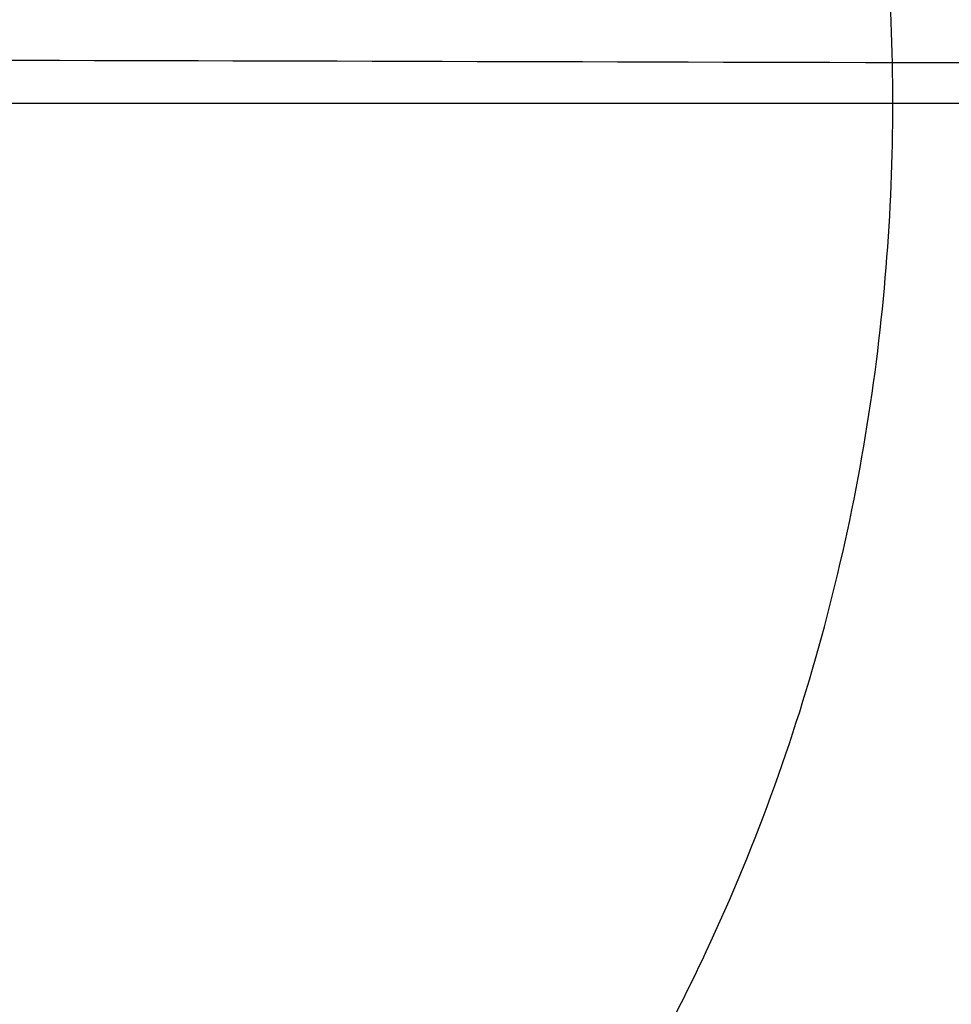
# Model space of a CAD drawing. Header units: millimetres. Extents: x 38.6 to 99.8, y -127.8 to -66.6.
# Tile 231 of 256: x 43.5038 to 43.5293, y -97.2041 to -97.1771. Entities that reach past the tile are written whole.
import ezdxf

# ---------------------------------------------------------------- set-up
doc = ezdxf.new("R2010")
doc.units = ezdxf.units.MM
doc.header["$MEASUREMENT"] = 0
doc.layers.add('Malia Hocker', color=7, linetype='Continuous', true_color=0x000000)

msp = doc.modelspace()

# ---------------------------------------------------------------- linework, layer by layer
at = {"layer": 'Malia Hocker'}
msp.add_rational_spline([(43.438533, -97.179413, 4.903354), (43.438533, -97.129413, 4.903354), (43.483128, -97.129413, 4.925964), (43.527723, -97.129413, 4.948574), (43.527723, -97.179413, 4.948574), (43.527723, -97.229413, 4.948574), (43.483128, -97.229413, 4.925964), (43.438533, -97.229413, 4.903354), (43.438533, -97.179413, 4.903354)], [1, 0.707106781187, 1, 0.707106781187, 1, 0.707106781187, 1, 0.707106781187, 1], degree=2, knots=[0, 0, 0, 0.785398, 0.785398, 1.570796, 1.570796, 2.356194, 2.356194, 3.141593, 3.141593, 3.141593], dxfattribs=at)
msp.add_rational_spline([(43.479535, -97.178157, 4.931801), (44.003438, -97.179539, 4.014072), (45.056806, -97.181984, 3.929731)], [1, 0.884168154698, 1], degree=2, dxfattribs=at)
for points in [[(45.049787, -97.179413, 3.880736), (44.928183, -97.179413, 3.890637), (44.683205, -97.179413, 3.932872), (44.330368, -97.179413, 4.062361), (44.003493, -97.179413, 4.256687), (43.719591, -97.179413, 4.506533), (43.545998, -97.179413, 4.727211), (43.46116, -97.179413, 4.864272), (43.432367, -97.179413, 4.913949), (43.394183, -97.179413, 4.981479), (43.26022, -97.179413, 5.226608), (43.054337, -97.179413, 5.655796), (42.81549, -97.179413, 6.258643), (42.605318, -97.179413, 6.895201), (42.420273, -97.179413, 7.561701), (42.257043, -97.179413, 8.253818), (42.112216, -97.179413, 8.967758), (41.982503, -97.179413, 9.699328), (41.864581, -97.179413, 10.44461), (41.755193, -97.179413, 11.199291), (41.665157, -97.179413, 11.856539), (41.590093, -97.179413, 12.413189), (41.461551, -97.179413, 13.37028), (41.18145, -97.179413, 15.485178), (40.762476, -97.179413, 18.759559), (40.282831, -97.179413, 22.691899), (39.826328, -97.179413, 26.627225), (39.465209, -97.179413, 29.90906), (39.22951, -97.179413, 32.141969), (39.120692, -97.179413, 33.193288), (39.026392, -97.179413, 34.114366), (38.911066, -97.179413, 35.299163), (38.82492, -97.179413, 36.486814), (38.787456, -97.179413, 37.291944), (38.772771, -97.179413, 37.72103), (38.762561, -97.179413, 38.170814), (38.756569, -97.179414, 38.629678), (38.754704, -97.179415, 39.090909), (38.75715, -97.179416, 39.552942), (38.764506, -97.179418, 40.01375), (38.777668, -97.17942, 40.469632), (38.797771, -97.179422, 40.916927), (38.826123, -97.179424, 41.351499), (38.864099, -97.179427, 41.768795), (38.897725, -97.179428, 42.04018), (38.916934, -97.179429, 42.172206)], [(45.063054, -97.179413, 3.979852), (44.947348, -97.179413, 3.988965), (44.714199, -97.179413, 4.028524), (44.378224, -97.179413, 4.150815), (44.066784, -97.179413, 4.334848), (43.796079, -97.179413, 4.571813), (43.630397, -97.179413, 4.781283), (43.549324, -97.179413, 4.911498), (43.521886, -97.179413, 4.958526), (43.484015, -97.179413, 5.02542), (43.351806, -97.179413, 5.266897), (43.148105, -97.179413, 5.690772), (42.911286, -97.179413, 6.287533), (42.702487, -97.179413, 6.91899), (42.518369, -97.179413, 7.581249), (42.355757, -97.179413, 8.26991), (42.211333, -97.179413, 8.981089), (42.08188, -97.179413, 9.710528), (41.964118, -97.179413, 10.454249), (41.854822, -97.179413, 11.207903), (41.764824, -97.179413, 11.864693), (41.689766, -97.179413, 12.421264), (41.561236, -97.179413, 13.37821), (41.28116, -97.179413, 15.492793), (40.862222, -97.179413, 18.766685), (40.382618, -97.179413, 22.698437), (39.926152, -97.179413, 26.633174), (39.56506, -97.179413, 29.914523), (39.329379, -97.179413, 32.147087), (39.220567, -97.179413, 33.19828), (39.126282, -97.179413, 34.119042), (39.011016, -97.179413, 35.302616), (38.924928, -97.179413, 36.487797), (38.88745, -97.179413, 37.290701), (38.872742, -97.179413, 37.718518), (38.862501, -97.179413, 38.16729), (38.856472, -97.179414, 38.625234), (38.854562, -97.179415, 39.085567), (38.856952, -97.179416, 39.546619), (38.864229, -97.179418, 40.00627), (38.877275, -97.17942, 40.460731), (38.897206, -97.179422, 40.906248), (38.925295, -97.179424, 41.338578), (38.962869, -97.179427, 41.753047), (38.996065, -97.179428, 42.021983), (39.014995, -97.179429, 42.152606)]]:
    msp.add_open_spline(points, degree=3, knots=[0, 0, 0, 0, 3.571401, 7.244139, 10.959035, 14.652732, 18.263992, 19.147437, 19.366876, 19.94368, 21.463892, 27.683001, 34.131585, 40.810182, 47.708912, 54.809938, 62.08941, 69.518986, 77.067021, 84.699517, 92.380894, 96.963847, 101.5468, 121.349969, 160.960163, 200.570356, 240.186301, 279.802246, 299.611886, 307.538921, 311.509824, 327.384456, 343.231687, 347.188613, 351.533532, 356.088975, 360.673796, 365.285921, 369.910662, 374.523022, 379.090004, 383.572965, 387.930035, 392.118631, 396.098104, 396.098104, 396.098104, 396.098104], dxfattribs=at)

doc.saveas('drawing.dxf')
